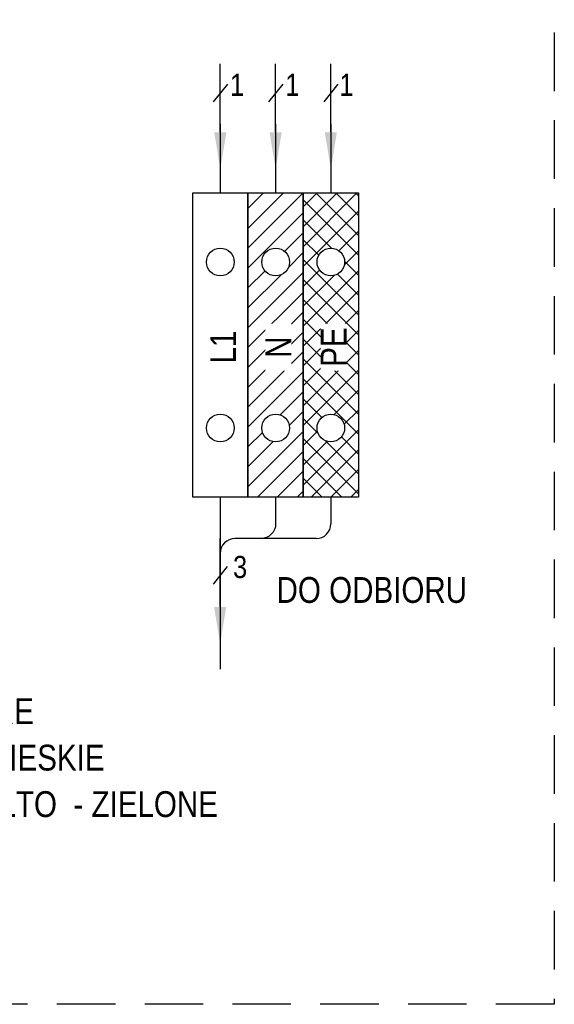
# Model space of a CAD drawing. Header units: millimetres. Extents: x 203 to 3426, y 719 to 2381.
# Tile 94 of 185: x 3159 to 3217, y 2078 to 2185. Entities that reach past the tile are written whole.
import ezdxf
from ezdxf import colors
from ezdxf.entities.mleader import LeaderData, LeaderLine
from ezdxf.math import Vec2, Vec3

# ---------------------------------------------------------------- set-up
doc = ezdxf.new("R2010")
doc.units = ezdxf.units.MM
doc.linetypes.add('DASHED2', pattern=[9.525, 6.35, -3.175])
doc.layers.add('_IE', color=7, linetype='Continuous')
doc.layers.add('opisy 2', color=7, linetype='Continuous')
doc.styles.get("Standard").update_dxf_attribs({"font": 'ARIAL.TTF'})

msp = doc.modelspace()

# ---------------------------------------------------------------- hatches: boundary and pattern name
h = msp.add_hatch()
h.set_pattern_fill('ANSI31', color=5, scale=0.48)
h.set_pattern_definition([(45, (23924.3428, -13359.6194), (-1.077630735, 1.077630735), [])])
h.paths.add_polyline_path([(3189.71, 2165.88), (3183.72, 2165.88), (3183.72, 2132.88), (3189.71, 2132.88)])
h.paths.add_polyline_path([(3188.22, 2140.38, -1), (3185.22, 2140.38, -1)], flags=16)
h.paths.add_polyline_path([(3185.22, 2158.38, -1), (3188.22, 2158.38, -1)], flags=16)
h = msp.add_hatch()
h.set_pattern_fill('ANSI37', color=3, scale=0.48)
h.set_pattern_definition([(45, (23876.2866, -13359.6194), (-1.077630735, 1.077630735), []), (135, (23876.2866, -13359.6194), (-1.077630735, -1.077630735), [])])
h.paths.add_polyline_path([(3195.71, 2165.88), (3189.71, 2165.88), (3189.71, 2132.88), (3195.71, 2132.88)])
h.paths.add_polyline_path([(3194.21, 2140.38, -1), (3191.21, 2140.38, -1)], flags=16)
h.paths.add_polyline_path([(3191.21, 2158.38, -1), (3194.21, 2158.38, -1)], flags=16)

# ---------------------------------------------------------------- linework, layer by layer
at = {"color": 7}
for p, q in [((3181.49, 2177.66), (3179.95, 2175.75)), ((3187.49, 2177.66), (3185.95, 2175.75)), ((3193.48, 2177.66), (3191.94, 2175.75)), ((3181.47, 2125.37), (3179.93, 2123.46))]:
    msp.add_line(p, q, dxfattribs=at)
at = {"color": 0, "linetype": 'Continuous'}
for p, q in [((3192.71, 2132.88), (3192.71, 2129.99)), ((3191.11, 2128.39), (3183.71, 2128.39))]:
    msp.add_line(p, q, dxfattribs=at)
at = {"color": 252, "ltscale": 10}
msp.add_lwpolyline([(3180.72, 2173.37), (3180.72, 2165.88)], dxfattribs=at)
at = {"color": 5, "ltscale": 10}
msp.add_lwpolyline([(3186.72, 2173.37), (3186.72, 2165.88)], dxfattribs=at)
at = {"ltscale": 10}
msp.add_lwpolyline([(3192.71, 2173.37), (3192.71, 2165.88)], dxfattribs=at)
at = {"color": 252, "linetype": 'Continuous'}
msp.add_lwpolyline([(3177.72, 2165.88), (3183.72, 2165.88), (3183.72, 2132.88), (3177.72, 2132.88)], close=True, dxfattribs=at)
at = {"color": 5, "linetype": 'Continuous'}
msp.add_lwpolyline([(3183.72, 2165.88), (3189.71, 2165.88), (3189.71, 2132.88), (3183.72, 2132.88)], close=True, dxfattribs=at)
at = {"color": 3, "linetype": 'Continuous', "ltscale": 0.5}
msp.add_lwpolyline([(3189.71, 2165.88), (3195.71, 2165.88), (3195.71, 2132.88), (3189.71, 2132.88)], close=True, dxfattribs=at)
at = {"color": 0, "linetype": 'Continuous'}
msp.add_lwpolyline([(3186.72, 2132.88), (3186.72, 2129.99, -0.414214), (3185.12, 2128.39), (3182.3, 2128.39, 0.414214), (3180.7, 2126.79), (3180.7, 2114.23)], format="xyb", dxfattribs=at)
msp.add_lwpolyline([(3180.7, 2132.88), (3180.7, 2117.87)], dxfattribs=at)
at = {"color": 252, "linetype": 'Continuous'}
for centre in [(3180.72, 2158.38), (3180.72, 2140.38)]:
    msp.add_circle(centre, 1.5, dxfattribs=at)
at = {"color": 5}
for centre in [(3186.72, 2158.38), (3186.72, 2140.38)]:
    msp.add_circle(centre, 1.5, dxfattribs=at)
at = {"color": 3}
for centre in [(3192.71, 2158.38), (3192.71, 2140.38)]:
    msp.add_circle(centre, 1.5, dxfattribs=at)
at = {"color": 0, "linetype": 'Continuous'}
msp.add_arc((3191.11, 2129.99), 1.6, 270, 0, dxfattribs=at)
at = {"layer": '_IE', "color": 7, "linetype": 'DASHED2'}
msp.add_lwpolyline([(3100.94, 2240.42), (3216.96, 2240.42), (3216.96, 2077.89), (3100.94, 2077.89)], close=True, dxfattribs=at)

# ---------------------------------------------------------------- texts
at = {"layer": 'opisy 2', "attachment_point": 1, "line_spacing_factor": 1.08}
for s, insert, char_height, width in [('\\pxqc,t2;{\\fArial Narrow|b0|i0|c238|p34;1}', (3181.26, 2178.8), 2.4, 2.5487), ('\\pxqc,t2;{\\fArial Narrow|b0|i0|c238|p34;1}', (3187.26, 2178.8), 2.4, 2.5487), ('\\pxqc,t2;{\\fArial Narrow|b0|i0|c238|p34;1}', (3193.13, 2178.8), 2.4, 2.5487), ('\\pxqc,t2;{\\fArial Narrow|b0|i0|c238|p34;3}', (3181.59, 2126.51), 2.4, 2.5487), ('\\pxqc,t2;{\\fArial Narrow|b0|i0|c238|p34;DO ODBIORU}', (3115.28, 2124.22), 2.8, 163.7511), ('\\pt2.8;{\\fArial Narrow|b0|i0|c238|p34;L - ZŁĄCZE LISTWOWE SZARE\\PN - ZŁĄCZE LISTWOWE NIEBIESKIE\\PPE - ZŁĄCZE LISTWOWE ŻÓŁTO  - ZIELONE}', (3113.63, 2111.08), 2.8, 80.5089)]:
    msp.add_mtext(s, dxfattribs=dict(at, insert=insert, char_height=char_height, width=width))

# ---------------------------------------------------------------- leaders
at = {"ltscale": 10}
ml = msp.add_multileader_mtext('Standard', dxfattribs=at)
ml.set_content('', color=256)
ml.set_leader_properties()
ml.build(insert=Vec2(0, 0))
ml.multileader.update_dxf_attribs({"has_dogleg": 0, "text_right_attachment_type": 6, "dogleg_length": 0.72})
ctx = ml.context
ctx.base_point, ctx.char_height, ctx.landing_gap_size, ctx.plane_origin, ctx.plane_x_axis, ctx.plane_y_axis = Vec3(3180.72, 2179.87), 6.4, 3.2, Vec3(3180.72, 2169.62), Vec3(0, 1), Vec3(-1, 0)
ctx.right_attachment, ctx.attachment_type = 6, 2
notes = []
notes.append((ctx, [(0, (1, 1, 0), (3180.72, 2179.29), (0, 1), 0.576, [(0, [(3180.72, 2168.46), (3180.72, 2179.87), (3180.72, 2179.87), (3180.72, 2179.87), (3180.72, 2179.87), (3180.72, 2179.87), (3180.72, 2179.87), (3180.72, 2179.87), (3180.72, 2179.87), (3180.72, 2179.87), (3180.72, 2179.87), (3180.72, 2179.87), (3180.72, 2179.87), (3180.72, 2179.87), (3180.72, 2179.87), (3180.72, 2179.87), (3180.72, 2179.87), (3180.72, 2179.87), (3180.72, 2179.87), (3180.72, 2179.87), (3180.72, 2179.87), (3180.72, 2179.87), (3180.72, 2179.87), (3180.72, 2179.87), (3180.72, 2179.87), (3180.72, 2179.87), (3180.72, 2179.87), (3180.72, 2179.87), (3180.72, 2179.87), (3180.72, 2179.87), (3180.72, 2179.87), (3180.72, 2179.87), (3180.72, 2179.87), (3180.72, 2179.87), (3180.72, 2179.87), (3180.72, 2179.87), (3180.72, 2179.87), (3180.72, 2179.87), (3180.72, 2179.87), (3180.72, 2179.87), (3180.72, 2179.87), (3180.72, 2179.87), (3180.72, 2179.87), (3180.72, 2179.87), (3180.72, 2179.87), (3180.72, 2179.87), (3180.72, 2179.87), (3180.72, 2179.87), (3180.72, 2179.87), (3180.72, 2179.87), (3180.72, 2179.87), (3180.72, 2179.87), (3180.72, 2179.87), (3180.72, 2179.87), (3180.72, 2179.87), (3180.72, 2179.87), (3180.72, 2179.87), (3180.72, 2179.87), (3180.72, 2179.87), (3180.72, 2179.87), (3180.72, 2179.87), (3180.72, 2179.87), (3180.72, 2179.87), (3180.72, 2179.87), (3180.72, 2179.87), (3180.72, 2179.87), (3180.72, 2179.87), (3180.72, 2179.87), (3180.72, 2179.87), (3180.72, 2179.87), (3180.72, 2179.87), (3180.72, 2179.87), (3180.72, 2179.87), (3180.72, 2179.87), (3180.72, 2179.87), (3180.72, 2179.87), (3180.72, 2179.87), (3180.72, 2179.87), (3180.72, 2179.87), (3180.72, 2179.87), (3180.72, 2179.87), (3180.72, 2179.87), (3180.72, 2179.87), (3180.72, 2179.87), (3180.72, 2179.87), (3180.72, 2179.87), (3180.72, 2179.87), (3180.72, 2179.87), (3180.72, 2179.87), (3180.72, 2179.87), (3180.72, 2179.87), (3180.72, 2179.87), (3180.72, 2179.87), (3180.72, 2179.87), (3180.72, 2179.87), (3180.72, 2179.87), (3180.72, 2179.87), (3180.72, 2179.87), (3180.72, 2179.87), (3180.72, 2179.87), (3180.72, 2179.87), (3180.72, 2179.87), (3180.72, 2179.87), (3180.72, 2179.87), (3180.72, 2179.87), (3180.72, 2179.87), (3180.72, 2179.87), (3180.72, 2179.87), (3180.72, 2179.87), (3180.72, 2179.87), (3180.72, 2179.87), (3180.72, 2179.87), (3180.72, 2179.87), (3180.72, 2179.87), (3180.72, 2179.87), (3180.72, 2179.87), (3180.72, 2179.87), (3180.72, 2179.87), (3180.72, 2179.87), (3180.72, 2179.87), (3180.72, 2179.87), (3180.72, 2179.87), (3180.72, 2179.87), (3180.72, 2179.87), (3180.72, 2179.87), (3180.72, 2179.87), (3180.72, 2179.87), (3180.72, 2179.87), (3180.72, 2179.87), (3180.72, 2179.87), (3180.72, 2179.87), (3180.72, 2179.87), (3180.72, 2179.87), (3180.72, 2179.87), (3180.72, 2179.87), (3180.72, 2179.87), (3180.72, 2179.87), (3180.72, 2179.87), (3180.72, 2179.87), (3180.72, 2179.87), (3180.72, 2179.87), (3180.72, 2179.87), (3180.72, 2179.87), (3180.72, 2179.87), (3180.72, 2179.87), (3180.72, 2179.87), (3180.72, 2179.87), (3180.72, 2179.87), (3180.72, 2179.87), (3180.72, 2179.87), (3180.72, 2179.87), (3180.72, 2179.87), (3180.72, 2179.87), (3180.72, 2179.87), (3180.72, 2179.87), (3180.72, 2179.87), (3180.72, 2179.87), (3180.72, 2179.87), (3180.72, 2179.87), (3180.72, 2179.87), (3180.72, 2179.87), (3180.72, 2179.87), (3180.72, 2179.87), (3180.72, 2179.87), (3180.72, 2179.87)], 0, [])])]))
ctx.mtext.insert, ctx.mtext.text_direction, ctx.mtext.rotation, ctx.mtext.flow_direction = Vec3(3180.72, 2183.07), Vec3(0, 1), 1.570796, 5
ml = msp.add_multileader_mtext('Standard', dxfattribs=at)
ml.set_content('', color=256)
ml.set_leader_properties()
ml.build(insert=Vec2(0, 0))
ml.multileader.update_dxf_attribs({"has_dogleg": 0, "text_right_attachment_type": 6, "dogleg_length": 0.72})
ctx = ml.context
ctx.base_point, ctx.char_height, ctx.landing_gap_size, ctx.plane_origin, ctx.plane_x_axis, ctx.plane_y_axis = Vec3(3186.72, 2179.87), 6.4, 3.2, Vec3(3186.72, 2169.62), Vec3(0, 1), Vec3(-1, 0)
ctx.right_attachment, ctx.attachment_type = 6, 2
notes.append((ctx, [(0, (1, 1, 0), (3186.72, 2179.29), (0, 1), 0.576, [(0, [(3186.72, 2168.46), (3186.72, 2179.87), (3186.72, 2179.87), (3186.72, 2179.87), (3186.72, 2179.87), (3186.72, 2179.87), (3186.72, 2179.87), (3186.72, 2179.87), (3186.72, 2179.87), (3186.72, 2179.87), (3186.72, 2179.87), (3186.72, 2179.87), (3186.72, 2179.87), (3186.72, 2179.87), (3186.72, 2179.87), (3186.72, 2179.87), (3186.72, 2179.87), (3186.72, 2179.87), (3186.72, 2179.87), (3186.72, 2179.87), (3186.72, 2179.87), (3186.72, 2179.87), (3186.72, 2179.87), (3186.72, 2179.87), (3186.72, 2179.87), (3186.72, 2179.87), (3186.72, 2179.87), (3186.72, 2179.87), (3186.72, 2179.87), (3186.72, 2179.87), (3186.72, 2179.87), (3186.72, 2179.87), (3186.72, 2179.87), (3186.72, 2179.87), (3186.72, 2179.87), (3186.72, 2179.87), (3186.72, 2179.87), (3186.72, 2179.87), (3186.72, 2179.87), (3186.72, 2179.87), (3186.72, 2179.87), (3186.72, 2179.87), (3186.72, 2179.87), (3186.72, 2179.87), (3186.72, 2179.87), (3186.72, 2179.87), (3186.72, 2179.87), (3186.72, 2179.87), (3186.72, 2179.87), (3186.72, 2179.87), (3186.72, 2179.87), (3186.72, 2179.87), (3186.72, 2179.87), (3186.72, 2179.87), (3186.72, 2179.87), (3186.72, 2179.87), (3186.72, 2179.87), (3186.72, 2179.87), (3186.72, 2179.87), (3186.72, 2179.87), (3186.72, 2179.87), (3186.72, 2179.87), (3186.72, 2179.87), (3186.72, 2179.87), (3186.72, 2179.87), (3186.72, 2179.87), (3186.72, 2179.87), (3186.72, 2179.87), (3186.72, 2179.87), (3186.72, 2179.87), (3186.72, 2179.87), (3186.72, 2179.87), (3186.72, 2179.87), (3186.72, 2179.87), (3186.72, 2179.87), (3186.72, 2179.87), (3186.72, 2179.87), (3186.72, 2179.87), (3186.72, 2179.87), (3186.72, 2179.87), (3186.72, 2179.87), (3186.72, 2179.87), (3186.72, 2179.87), (3186.72, 2179.87), (3186.72, 2179.87), (3186.72, 2179.87), (3186.72, 2179.87), (3186.72, 2179.87), (3186.72, 2179.87), (3186.72, 2179.87), (3186.72, 2179.87), (3186.72, 2179.87), (3186.72, 2179.87), (3186.72, 2179.87), (3186.72, 2179.87), (3186.72, 2179.87), (3186.72, 2179.87), (3186.72, 2179.87), (3186.72, 2179.87), (3186.72, 2179.87), (3186.72, 2179.87), (3186.72, 2179.87), (3186.72, 2179.87), (3186.72, 2179.87), (3186.72, 2179.87), (3186.72, 2179.87), (3186.72, 2179.87), (3186.72, 2179.87), (3186.72, 2179.87), (3186.72, 2179.87), (3186.72, 2179.87), (3186.72, 2179.87), (3186.72, 2179.87), (3186.72, 2179.87), (3186.72, 2179.87), (3186.72, 2179.87), (3186.72, 2179.87), (3186.72, 2179.87), (3186.72, 2179.87), (3186.72, 2179.87), (3186.72, 2179.87), (3186.72, 2179.87), (3186.72, 2179.87), (3186.72, 2179.87), (3186.72, 2179.87), (3186.72, 2179.87), (3186.72, 2179.87), (3186.72, 2179.87), (3186.72, 2179.87), (3186.72, 2179.87), (3186.72, 2179.87), (3186.72, 2179.87), (3186.72, 2179.87), (3186.72, 2179.87), (3186.72, 2179.87), (3186.72, 2179.87), (3186.72, 2179.87), (3186.72, 2179.87), (3186.72, 2179.87), (3186.72, 2179.87), (3186.72, 2179.87), (3186.72, 2179.87), (3186.72, 2179.87), (3186.72, 2179.87), (3186.72, 2179.87), (3186.72, 2179.87), (3186.72, 2179.87), (3186.72, 2179.87), (3186.72, 2179.87), (3186.72, 2179.87), (3186.72, 2179.87), (3186.72, 2179.87), (3186.72, 2179.87), (3186.72, 2179.87), (3186.72, 2179.87), (3186.72, 2179.87), (3186.72, 2179.87), (3186.72, 2179.87), (3186.72, 2179.87), (3186.72, 2179.87), (3186.72, 2179.87), (3186.72, 2179.87), (3186.72, 2179.87), (3186.72, 2179.87), (3186.72, 2179.87)], 0, [])])]))
ctx.mtext.insert, ctx.mtext.text_direction, ctx.mtext.rotation, ctx.mtext.flow_direction = Vec3(3186.72, 2183.07), Vec3(0, 1), 1.570796, 5
ml = msp.add_multileader_mtext('Standard', dxfattribs=at)
ml.set_content('', color=256)
ml.set_leader_properties()
ml.build(insert=Vec2(0, 0))
ml.multileader.update_dxf_attribs({"has_dogleg": 0, "text_right_attachment_type": 6, "dogleg_length": 0.72})
ctx = ml.context
ctx.base_point, ctx.char_height, ctx.landing_gap_size, ctx.plane_origin, ctx.plane_x_axis, ctx.plane_y_axis = Vec3(3192.71, 2179.87), 6.4, 3.2, Vec3(3192.71, 2169.62), Vec3(0, 1), Vec3(-1, 0)
ctx.right_attachment, ctx.attachment_type = 6, 2
notes.append((ctx, [(0, (1, 1, 0), (3192.71, 2179.29), (0, 1), 0.576, [(0, [(3192.71, 2168.46), (3192.71, 2179.87), (3192.71, 2179.87), (3192.71, 2179.87), (3192.71, 2179.87), (3192.71, 2179.87), (3192.71, 2179.87), (3192.71, 2179.87), (3192.71, 2179.87), (3192.71, 2179.87), (3192.71, 2179.87), (3192.71, 2179.87), (3192.71, 2179.87), (3192.71, 2179.87), (3192.71, 2179.87), (3192.71, 2179.87), (3192.71, 2179.87), (3192.71, 2179.87), (3192.71, 2179.87), (3192.71, 2179.87), (3192.71, 2179.87), (3192.71, 2179.87), (3192.71, 2179.87), (3192.71, 2179.87), (3192.71, 2179.87), (3192.71, 2179.87), (3192.71, 2179.87), (3192.71, 2179.87), (3192.71, 2179.87), (3192.71, 2179.87), (3192.71, 2179.87), (3192.71, 2179.87), (3192.71, 2179.87), (3192.71, 2179.87), (3192.71, 2179.87), (3192.71, 2179.87), (3192.71, 2179.87), (3192.71, 2179.87), (3192.71, 2179.87), (3192.71, 2179.87), (3192.71, 2179.87), (3192.71, 2179.87), (3192.71, 2179.87), (3192.71, 2179.87), (3192.71, 2179.87), (3192.71, 2179.87), (3192.71, 2179.87), (3192.71, 2179.87), (3192.71, 2179.87), (3192.71, 2179.87), (3192.71, 2179.87), (3192.71, 2179.87), (3192.71, 2179.87), (3192.71, 2179.87), (3192.71, 2179.87), (3192.71, 2179.87), (3192.71, 2179.87), (3192.71, 2179.87), (3192.71, 2179.87), (3192.71, 2179.87), (3192.71, 2179.87), (3192.71, 2179.87), (3192.71, 2179.87), (3192.71, 2179.87), (3192.71, 2179.87), (3192.71, 2179.87), (3192.71, 2179.87), (3192.71, 2179.87), (3192.71, 2179.87), (3192.71, 2179.87), (3192.71, 2179.87), (3192.71, 2179.87), (3192.71, 2179.87), (3192.71, 2179.87), (3192.71, 2179.87), (3192.71, 2179.87), (3192.71, 2179.87), (3192.71, 2179.87), (3192.71, 2179.87), (3192.71, 2179.87), (3192.71, 2179.87), (3192.71, 2179.87), (3192.71, 2179.87), (3192.71, 2179.87), (3192.71, 2179.87), (3192.71, 2179.87), (3192.71, 2179.87), (3192.71, 2179.87), (3192.71, 2179.87), (3192.71, 2179.87), (3192.71, 2179.87), (3192.71, 2179.87), (3192.71, 2179.87), (3192.71, 2179.87), (3192.71, 2179.87), (3192.71, 2179.87), (3192.71, 2179.87), (3192.71, 2179.87), (3192.71, 2179.87), (3192.71, 2179.87), (3192.71, 2179.87), (3192.71, 2179.87), (3192.71, 2179.87), (3192.71, 2179.87), (3192.71, 2179.87), (3192.71, 2179.87), (3192.71, 2179.87), (3192.71, 2179.87), (3192.71, 2179.87), (3192.71, 2179.87), (3192.71, 2179.87), (3192.71, 2179.87), (3192.71, 2179.87), (3192.71, 2179.87), (3192.71, 2179.87), (3192.71, 2179.87), (3192.71, 2179.87), (3192.71, 2179.87), (3192.71, 2179.87), (3192.71, 2179.87), (3192.71, 2179.87), (3192.71, 2179.87), (3192.71, 2179.87), (3192.71, 2179.87), (3192.71, 2179.87), (3192.71, 2179.87), (3192.71, 2179.87), (3192.71, 2179.87), (3192.71, 2179.87), (3192.71, 2179.87), (3192.71, 2179.87), (3192.71, 2179.87), (3192.71, 2179.87), (3192.71, 2179.87), (3192.71, 2179.87), (3192.71, 2179.87), (3192.71, 2179.87), (3192.71, 2179.87), (3192.71, 2179.87), (3192.71, 2179.87), (3192.71, 2179.87), (3192.71, 2179.87), (3192.71, 2179.87), (3192.71, 2179.87), (3192.71, 2179.87), (3192.71, 2179.87), (3192.71, 2179.87), (3192.71, 2179.87), (3192.71, 2179.87), (3192.71, 2179.87), (3192.71, 2179.87), (3192.71, 2179.87), (3192.71, 2179.87), (3192.71, 2179.87), (3192.71, 2179.87), (3192.71, 2179.87), (3192.71, 2179.87), (3192.71, 2179.87), (3192.71, 2179.87), (3192.71, 2179.87), (3192.71, 2179.87), (3192.71, 2179.87), (3192.71, 2179.87), (3192.71, 2179.87), (3192.71, 2179.87)], 0, [])])]))
ctx.mtext.insert, ctx.mtext.text_direction, ctx.mtext.rotation, ctx.mtext.flow_direction = Vec3(3192.71, 2183.07), Vec3(0, 1), 1.570796, 5
ml = msp.add_multileader_mtext('Standard', dxfattribs=at)
ml.set_content('', color=256)
ml.set_leader_properties()
ml.build(insert=Vec2(0, 0))
ml.multileader.update_dxf_attribs({"has_dogleg": 0, "text_right_attachment_type": 6, "dogleg_length": 0.72})
ctx = ml.context
ctx.base_point, ctx.char_height, ctx.landing_gap_size, ctx.plane_origin, ctx.plane_x_axis, ctx.plane_y_axis = Vec3(3180.7, 2128.39), 6.4, 3.2, Vec3(3180.7, 2118.14), Vec3(0, 1), Vec3(-1, 0)
ctx.right_attachment, ctx.attachment_type = 6, 2
notes.append((ctx, [(0, (1, 1, 0), (3180.7, 2127.81), (0, 1), 0.576, [(0, [(3180.7, 2116.98), (3180.7, 2128.39), (3180.7, 2128.39), (3180.7, 2128.39), (3180.7, 2128.39), (3180.7, 2128.39), (3180.7, 2128.39), (3180.7, 2128.39), (3180.7, 2128.39), (3180.7, 2128.39), (3180.7, 2128.39), (3180.7, 2128.39), (3180.7, 2128.39), (3180.7, 2128.39), (3180.7, 2128.39), (3180.7, 2128.39), (3180.7, 2128.39), (3180.7, 2128.39), (3180.7, 2128.39), (3180.7, 2128.39), (3180.7, 2128.39), (3180.7, 2128.39), (3180.7, 2128.39), (3180.7, 2128.39), (3180.7, 2128.39), (3180.7, 2128.39), (3180.7, 2128.39), (3180.7, 2128.39), (3180.7, 2128.39), (3180.7, 2128.39), (3180.7, 2128.39), (3180.7, 2128.39), (3180.7, 2128.39), (3180.7, 2128.39), (3180.7, 2128.39), (3180.7, 2128.39), (3180.7, 2128.39), (3180.7, 2128.39), (3180.7, 2128.39), (3180.7, 2128.39), (3180.7, 2128.39), (3180.7, 2128.39), (3180.7, 2128.39), (3180.7, 2128.39), (3180.7, 2128.39), (3180.7, 2128.39), (3180.7, 2128.39), (3180.7, 2128.39), (3180.7, 2128.39), (3180.7, 2128.39), (3180.7, 2128.39), (3180.7, 2128.39), (3180.7, 2128.39), (3180.7, 2128.39), (3180.7, 2128.39), (3180.7, 2128.39), (3180.7, 2128.39), (3180.7, 2128.39), (3180.7, 2128.39), (3180.7, 2128.39), (3180.7, 2128.39), (3180.7, 2128.39), (3180.7, 2128.39), (3180.7, 2128.39), (3180.7, 2128.39), (3180.7, 2128.39), (3180.7, 2128.39), (3180.7, 2128.39), (3180.7, 2128.39), (3180.7, 2128.39), (3180.7, 2128.39), (3180.7, 2128.39), (3180.7, 2128.39), (3180.7, 2128.39), (3180.7, 2128.39), (3180.7, 2128.39), (3180.7, 2128.39), (3180.7, 2128.39), (3180.7, 2128.39), (3180.7, 2128.39), (3180.7, 2128.39), (3180.7, 2128.39), (3180.7, 2128.39), (3180.7, 2128.39), (3180.7, 2128.39), (3180.7, 2128.39), (3180.7, 2128.39), (3180.7, 2128.39), (3180.7, 2128.39), (3180.7, 2128.39), (3180.7, 2128.39), (3180.7, 2128.39), (3180.7, 2128.39), (3180.7, 2128.39), (3180.7, 2128.39), (3180.7, 2128.39), (3180.7, 2128.39), (3180.7, 2128.39), (3180.7, 2128.39), (3180.7, 2128.39), (3180.7, 2128.39), (3180.7, 2128.39), (3180.7, 2128.39), (3180.7, 2128.39), (3180.7, 2128.39), (3180.7, 2128.39), (3180.7, 2128.39), (3180.7, 2128.39), (3180.7, 2128.39), (3180.7, 2128.39), (3180.7, 2128.39), (3180.7, 2128.39), (3180.7, 2128.39), (3180.7, 2128.39), (3180.7, 2128.39), (3180.7, 2128.39), (3180.7, 2128.39), (3180.7, 2128.39), (3180.7, 2128.39), (3180.7, 2128.39), (3180.7, 2128.39), (3180.7, 2128.39), (3180.7, 2128.39), (3180.7, 2128.39), (3180.7, 2128.39), (3180.7, 2128.39), (3180.7, 2128.39), (3180.7, 2128.39), (3180.7, 2128.39), (3180.7, 2128.39), (3180.7, 2128.39), (3180.7, 2128.39), (3180.7, 2128.39), (3180.7, 2128.39), (3180.7, 2128.39), (3180.7, 2128.39), (3180.7, 2128.39), (3180.7, 2128.39), (3180.7, 2128.39), (3180.7, 2128.39), (3180.7, 2128.39), (3180.7, 2128.39), (3180.7, 2128.39), (3180.7, 2128.39), (3180.7, 2128.39), (3180.7, 2128.39), (3180.7, 2128.39), (3180.7, 2128.39), (3180.7, 2128.39), (3180.7, 2128.39), (3180.7, 2128.39), (3180.7, 2128.39), (3180.7, 2128.39), (3180.7, 2128.39), (3180.7, 2128.39), (3180.7, 2128.39), (3180.7, 2128.39), (3180.7, 2128.39), (3180.7, 2128.39), (3180.7, 2128.39), (3180.7, 2128.39), (3180.7, 2128.39), (3180.7, 2128.39), (3180.7, 2128.39), (3180.7, 2128.39)], 0, [])])]))
ctx.mtext.insert, ctx.mtext.text_direction, ctx.mtext.rotation, ctx.mtext.flow_direction = Vec3(3180.7, 2131.59), Vec3(0, 1), 1.570796, 5
for ctx, leaders in notes:
    for number, flags, end, landing, length, lines in leaders:
        leader = LeaderData()
        leader.index, (leader.has_last_leader_line, leader.has_dogleg_vector, leader.attachment_direction) = number, flags
        leader.last_leader_point, leader.dogleg_vector, leader.dogleg_length = Vec3(end), Vec3(landing), length
        for number, points, colour, breaks in lines:
            line = LeaderLine()
            line.index, line.vertices, line.color, line.breaks = number, Vec3.list(points), colors.encode_raw_color(colour), breaks
            leader.lines.append(line)
        ctx.leaders.append(leader)

# ---------------------------------------------------------------- next in the draw order: texts
at = {"color": 252, "insert": (3181.02, 2149.15), "char_height": 2.8, "width": 5.0731, "attachment_point": 5, "rotation": 90, "line_spacing_factor": 1.08, "bg_fill": 3, "box_fill_scale": 1, "bg_fill_color": 256, "bg_fill_transparency": 0}
msp.add_mtext('\\pxqc,t2;{\\fArial Narrow|b0|i0|c238|p34;L1}', dxfattribs=at)
at = {"color": 5, "insert": (3187.02, 2149.15), "char_height": 2.8, "width": 5.0731, "attachment_point": 5, "rotation": 90, "line_spacing_factor": 1.08, "bg_fill": 3, "box_fill_scale": 1, "bg_fill_color": 256, "bg_fill_transparency": 0}
msp.add_mtext('\\pxqc,t2;{\\fArial Narrow|b0|i0|c238|p34;N}', dxfattribs=at)
at = {"color": 3, "insert": (3193.01, 2149.15), "char_height": 2.8, "width": 5.0731, "attachment_point": 5, "rotation": 90, "line_spacing_factor": 1.08, "bg_fill": 3, "box_fill_scale": 1, "bg_fill_color": 256, "bg_fill_transparency": 0}
msp.add_mtext('\\pxqc,t2;{\\fArial Narrow|b0|i0|c238|p34;PE}', dxfattribs=at)

doc.saveas('drawing.dxf')
